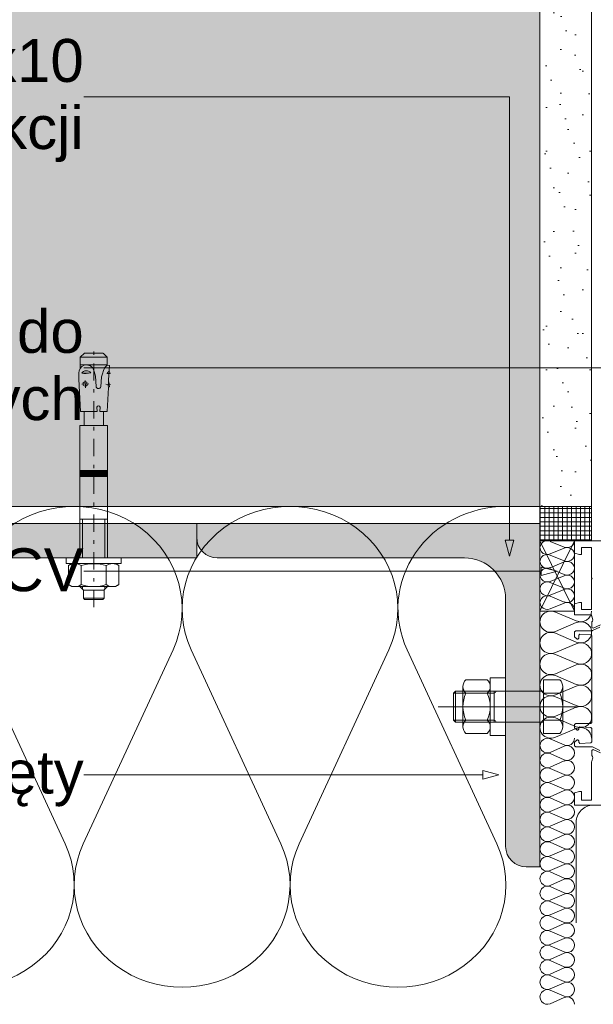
# Paper-space layout 'AD-03 DETAL MONTAŻU OKNA' of a CAD drawing. Header units: millimetres. Extents: x 0 to 420, y 0 to 297.
# Tile 3 of 40: x 80 to 97, y 42 to 71. Entities that reach past the tile are written whole.
import ezdxf
from ezdxf.xclip import XClip

# ---------------------------------------------------------------- set-up
doc = ezdxf.new("R2010")
doc.units = ezdxf.units.MM
doc.header["$MEASUREMENT"] = 0
doc.header["$XCLIPFRAME"] = 0
doc.linetypes.add('051017 Zielona dla najemcy +1$0$STRICHPUNKT', pattern=[10, 5, -2.5, 0, -2.5])
for name, color, linetype in [('A_konstrukcja stalowa', 7, 'Continuous'), ('A_konstrukcja zelbetowa', 7, 'Continuous'), ('A_podrys', 7, 'Continuous'), ('A_sciany', 7, 'Continuous'), ('A_tynk', 7, 'Continuous')]:
    doc.layers.add(name, color=color, linetype=linetype)
for name, color, linetype, lineweight, true_color in [('A_konstrukcja stalowa_Nr_pióra__10', 7, 'Continuous', 13, 0x4b4b4b), ('A_opisy_Nr_pióra__170', 7, 'Continuous', 5, 0x1c1c1c), ('A_opisy_Nr_pióra__7', 7, 'Continuous', 18, 0x171717), ('A_sciany_Nr_pióra__10', 7, 'Continuous', 13, 0x4b4b4b), ('A_sciany_Nr_pióra__7', 7, 'Continuous', 18, 0x171717), ('A_tynk_Nr_pióra__7', 7, 'Continuous', 18, 0x171717)]:
    doc.layers.add(name, color=color, linetype=linetype, lineweight=lineweight, true_color=true_color)
for name, color, linetype, lineweight in [('A_opisy_Nr_pióra__1', 7, 'Continuous', 20), ('A_sciany_Nr_pióra__1', 7, 'Continuous', 20), ('A_stolarka_Nr_pióra__3', 252, 'Continuous', 13)]:
    doc.layers.add(name, color=color, linetype=linetype, lineweight=lineweight)
doc.styles.add('STYL_AUTOMATYCZNY_1', font='arial.ttf')
doc.linetypes.add('IZOLACJA-0_5', pattern='A,0,[1,AD-03 DETAL MONTAŻU OKNA1.Shx,S=2.380952,R=0,X=0,Y=3.53016e-16],-300,0', length=300)

# ---------------------------------------------------------------- blocks, each defined once
blk = doc.blocks.new('Rysunek_1_1', base_point=(-23204.636, -13199.285))
at = {"layer": 'A_konstrukcja stalowa', "linetype": 'Continuous', "lineweight": 0, "true_color": 0x121212}
for points in [[(55.123, 54.854), (85.123, 54.854), (85.123, 55.854), (55.123, 55.854)], [(95.123, 45.854), (95.123, 55.854), (85.123, 55.854), (85.123, 55.454, 0.414214), (85.723, 54.854), (92.923, 54.854, -0.414214), (94.123, 53.654), (94.123, 46.454, 0.414214), (94.723, 45.854)]]:
    blk.add_hatch(color=250, dxfattribs=at).paths.add_polyline_path(points)
at = {"layer": 'A_konstrukcja zelbetowa', "linetype": 'Continuous', "lineweight": 0, "true_color": 0x3f3f3f}
blk.add_hatch(color=250, dxfattribs=at).paths.add_polyline_path([(95.123, 80.354), (50.123, 80.354), (50.123, 56.354), (95.123, 56.354)])
at = {"layer": 'A_sciany', "linetype": 'Continuous', "lineweight": 0, "true_color": 0x4b4b4b}
h = blk.add_hatch(dxfattribs=at)
h.set_pattern_fill('izolacja_twarda_0001', color=251, style=0, pattern_type=2)
h.set_pattern_definition([(0, (-23204.63609, -13199.28485), (0, 0.12999999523), []), (90, (-23204.63609, -13199.28485), (-0.12999999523, 0), [])])
h.paths.add_polyline_path([(96.623, 55.354), (96.623, 56.354), (95.123, 56.354), (95.123, 55.354)])
at = {"layer": 'A_tynk', "linetype": 'Continuous', "lineweight": 0, "true_color": 0x4b4b4b}
h = blk.add_hatch(dxfattribs=at)
h.set_pattern_fill('TYNK1_2_0001', color=251, style=0, pattern_type=2)
h.set_pattern_definition([(45, (-23204.6361, -13197.28485), (-0.636396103, 0.636396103), [0, -0.6, 0, -0.9]), (110, (-23202.6361, -13197.28485), (0.84572336, 0.30781813), [0, -0.44, 0, -0.76])])
h.paths.add_polyline_path([(95.123, 56.354), (96.623, 56.354), (96.623, 81.854), (50.123, 81.854), (50.123, 80.354), (95.123, 80.354)])
at = {"layer": 'A_konstrukcja stalowa_Nr_pióra__10', "color": 251, "linetype": 'Continuous', "lineweight": 13, "ltscale": 0.1, "true_color": 0x4b4b4b}
for p, q in [((85.123, 55.454), (85.123, 55.854)), ((85.123, 55.854), (95.123, 55.854)), ((95.123, 55.854), (95.123, 45.854)), ((92.923, 54.854), (85.723, 54.854)), ((94.123, 46.454), (94.123, 53.654)), ((95.123, 45.854), (94.723, 45.854))]:
    blk.add_line(p, q, dxfattribs=at)
at = {"layer": 'A_konstrukcja stalowa_Nr_pióra__10', "color": 251, "linetype": 'Continuous', "lineweight": 13, "ltscale": 0.1, "true_color": 0x4b4b4b, "flags": 128}
blk.add_lwpolyline([(55.123, 54.854), (85.123, 54.854), (85.123, 55.854), (55.123, 55.854)], close=True, dxfattribs=at)
at = {"layer": 'A_konstrukcja stalowa_Nr_pióra__10', "color": 251, "linetype": 'Continuous', "lineweight": 13, "ltscale": 0.1, "true_color": 0x4b4b4b}
for centre, radius, start, end in [((85.723, 55.454), 0.6, 180, 270), ((92.923, 53.654), 1.2, 0, 90), ((94.723, 46.454), 0.6, 180, 270)]:
    blk.add_arc(centre, radius, start, end, dxfattribs=at)
at = {"layer": 'A_opisy_Nr_pióra__170', "color": 250, "linetype": 'Continuous', "lineweight": 5, "ltscale": 0.1, "true_color": 0x1c1c1c}
for p, q in [((94.234, 68.285), (81.832, 68.285)), ((94.234, 55.375), (94.234, 68.285)), ((86.96, 60.392), (81.832, 60.392)), ((99.191, 60.392), (86.96, 60.392)), ((86.96, 54.464), (81.832, 54.464)), ((95.159, 54.464), (86.96, 54.464)), ((86.96, 48.535), (81.832, 48.535)), ((93.461, 48.535), (86.96, 48.535))]:
    blk.add_line(p, q, dxfattribs=at)
at = {"layer": 'A_opisy_Nr_pióra__7', "color": 250, "linetype": 'Continuous', "lineweight": 18, "ltscale": 0.1, "true_color": 0x171717}
for p, q in [((94.109, 55.375), (94.359, 55.375)), ((94.234, 54.908), (94.109, 55.375)), ((94.234, 54.908), (94.359, 55.375)), ((95.159, 54.339), (95.159, 54.589)), ((95.625, 54.464), (95.159, 54.589)), ((95.625, 54.464), (95.159, 54.339)), ((93.461, 48.41), (93.461, 48.66)), ((93.927, 48.535), (93.461, 48.66)), ((93.927, 48.535), (93.461, 48.41))]:
    blk.add_line(p, q, dxfattribs=at)
at = {"layer": 'A_sciany_Nr_pióra__1', "color": 7, "linetype": 'Continuous', "lineweight": 20, "ltscale": 0.1}
blk.add_line((50.123, 56.354), (95.123, 56.354), dxfattribs=at)
at = {"layer": 'A_sciany_Nr_pióra__1', "color": 7, "linetype": 'Continuous', "lineweight": 20, "ltscale": 0.1, "flags": 128}
for points in [[(95.123, 56.354), (95.123, 80.354)], [(50.123, 56.354), (95.123, 56.354)]]:
    blk.add_lwpolyline(points, dxfattribs=at)
at = {"layer": 'A_sciany_Nr_pióra__10', "color": 251, "linetype": '051017 Zielona dla najemcy +1$0$STRICHPUNKT', "lineweight": 13, "ltscale": 0.1, "true_color": 0x4b4b4b}
blk.add_line((82.123, 53.418), (82.123, 61.114), dxfattribs=at)
at = {"layer": 'A_sciany_Nr_pióra__10', "color": 251, "linetype": 'Continuous', "lineweight": 13, "ltscale": 0.1, "true_color": 0x4b4b4b}
for p, q in [((81.85, 60.813), (81.733, 60.696)), ((81.856, 60.813), (82.39, 60.813)), ((82.513, 60.696), (82.396, 60.813)), ((81.733, 60.696), (81.733, 60.378)), ((82.513, 60.696), (81.733, 60.696)), ((82.513, 60.696), (82.513, 60.462)), ((81.704, 60.303), (81.73, 60.373)), ((81.73, 60.373), (81.778, 60.43)), ((81.733, 60.479), (82.513, 60.479)), ((82.035, 60.244), (81.774, 60.23)), ((81.778, 60.43), (81.843, 60.465)), ((81.843, 60.465), (81.917, 60.474)), ((81.917, 60.474), (82.03, 60.453)), ((82.03, 60.453), (82.099, 60.388)), ((82.099, 60.388), (82.139, 60.279)), ((82.139, 60.279), (82.157, 60.213)), ((82.379, 60.219), (82.351, 60.13)), ((82.407, 60.313), (82.379, 60.219)), ((82.446, 60.401), (82.407, 60.313)), ((82.516, 60.464), (82.446, 60.401)), ((82.51, 60.228), (82.568, 60.215)), ((82.51, 60.228), (82.607, 60.223)), ((82.516, 60.464), (82.579, 60.46)), ((82.568, 60.215), (82.607, 60.223)), ((82.579, 60.46), (82.571, 60.293)), ((82.571, 60.293), (82.607, 60.223)), ((81.687, 60.061), (81.736, 59.116)), ((81.82, 59.954), (81.818, 59.885)), ((81.871, 59.99), (81.82, 59.954)), ((81.87, 60.024), (81.881, 59.811)), ((81.92, 59.97), (81.871, 59.99)), ((81.936, 59.889), (81.92, 59.97)), ((82.157, 60.213), (82.176, 60.149)), ((82.176, 60.149), (82.192, 59.851)), ((82.351, 60.13), (82.335, 59.836)), ((82.568, 60.215), (82.557, 59.989)), ((82.563, 59.98), (82.582, 59.832)), ((81.984, 59.922), (81.779, 59.911)), ((81.818, 59.885), (81.88, 59.842)), ((81.88, 59.842), (81.936, 59.889)), ((82.479, 59.91), (82.609, 59.904)), ((82.549, 59.819), (82.517, 59.116)), ((82.558, 59.829), (82.582, 59.832)), ((82.223, 59.116), (81.736, 59.116)), ((81.842, 59.116), (81.842, 58.736)), ((82.216, 59.247), (82.223, 59.116)), ((82.311, 59.247), (82.304, 59.116)), ((82.304, 59.116), (82.515, 59.116)), ((82.404, 59.116), (82.404, 58.736)), ((81.723, 58.706), (82.523, 58.706)), ((81.723, 58.706), (81.723, 54.854)), ((82.434, 58.706), (81.812, 58.706)), ((82.523, 58.706), (82.523, 54.854)), ((81.723, 57.396), (82.523, 57.396)), ((81.891, 57.23), (81.723, 57.388)), ((81.723, 57.388), (81.872, 57.23)), ((81.872, 57.23), (81.723, 57.369)), ((81.723, 57.369), (81.853, 57.23)), ((81.909, 57.23), (81.733, 57.396)), ((81.733, 57.396), (81.891, 57.23)), ((81.928, 57.23), (81.752, 57.396)), ((81.752, 57.396), (81.909, 57.23)), ((81.947, 57.23), (81.771, 57.396)), ((81.771, 57.396), (81.928, 57.23)), ((81.966, 57.23), (81.79, 57.396)), ((81.79, 57.396), (81.947, 57.23)), ((81.985, 57.23), (81.809, 57.396)), ((81.809, 57.396), (81.966, 57.23)), ((82.004, 57.23), (81.828, 57.396)), ((81.828, 57.396), (81.985, 57.23)), ((82.023, 57.23), (81.846, 57.396)), ((81.846, 57.396), (82.004, 57.23)), ((82.041, 57.23), (81.865, 57.396)), ((81.865, 57.396), (82.023, 57.23)), ((82.06, 57.23), (81.884, 57.396)), ((81.884, 57.396), (82.041, 57.23)), ((82.079, 57.23), (81.903, 57.396)), ((81.903, 57.396), (82.06, 57.23)), ((82.098, 57.23), (81.922, 57.396)), ((81.922, 57.396), (82.079, 57.23)), ((82.117, 57.23), (81.941, 57.396)), ((81.941, 57.396), (82.098, 57.23)), ((82.136, 57.23), (81.96, 57.396)), ((81.96, 57.396), (82.117, 57.23)), ((82.155, 57.23), (81.978, 57.396)), ((81.978, 57.396), (82.136, 57.23)), ((82.173, 57.23), (81.997, 57.396)), ((81.997, 57.396), (82.155, 57.23)), ((82.192, 57.23), (82.016, 57.396)), ((82.016, 57.396), (82.173, 57.23)), ((82.211, 57.23), (82.035, 57.396)), ((82.035, 57.396), (82.192, 57.23)), ((82.23, 57.23), (82.054, 57.396)), ((82.054, 57.396), (82.211, 57.23)), ((82.249, 57.23), (82.073, 57.396)), ((82.073, 57.396), (82.23, 57.23)), ((82.268, 57.23), (82.092, 57.396)), ((82.092, 57.396), (82.249, 57.23)), ((82.287, 57.23), (82.11, 57.396)), ((82.11, 57.396), (82.268, 57.23)), ((82.305, 57.23), (82.129, 57.396)), ((82.129, 57.396), (82.287, 57.23)), ((82.324, 57.23), (82.148, 57.396)), ((82.148, 57.396), (82.305, 57.23)), ((82.343, 57.23), (82.167, 57.396)), ((82.167, 57.396), (82.324, 57.23)), ((82.362, 57.23), (82.186, 57.396)), ((82.186, 57.396), (82.343, 57.23)), ((82.381, 57.23), (82.205, 57.396)), ((82.205, 57.396), (82.362, 57.23)), ((82.4, 57.23), (82.224, 57.396)), ((82.224, 57.396), (82.381, 57.23)), ((82.419, 57.23), (82.242, 57.396)), ((82.242, 57.396), (82.4, 57.23)), ((82.437, 57.23), (82.261, 57.396)), ((82.261, 57.396), (82.419, 57.23)), ((82.456, 57.23), (82.28, 57.396)), ((82.28, 57.396), (82.437, 57.23)), ((82.475, 57.23), (82.299, 57.396)), ((82.299, 57.396), (82.456, 57.23)), ((82.494, 57.23), (82.318, 57.396)), ((82.318, 57.396), (82.475, 57.23)), ((82.513, 57.23), (82.337, 57.396)), ((82.337, 57.396), (82.494, 57.23)), ((82.523, 57.238), (82.356, 57.396)), ((82.356, 57.396), (82.513, 57.23)), ((82.523, 57.257), (82.374, 57.396)), ((82.374, 57.396), (82.523, 57.238)), ((82.523, 57.276), (82.393, 57.396)), ((82.393, 57.396), (82.523, 57.257)), ((82.523, 57.295), (82.412, 57.396)), ((82.412, 57.396), (82.523, 57.276)), ((82.523, 57.314), (82.431, 57.396)), ((82.431, 57.396), (82.523, 57.295)), ((82.523, 57.333), (82.45, 57.396)), ((82.45, 57.396), (82.523, 57.314)), ((82.523, 57.351), (82.469, 57.396)), ((82.469, 57.396), (82.523, 57.333)), ((82.523, 57.37), (82.488, 57.396)), ((82.488, 57.396), (82.523, 57.351)), ((82.523, 57.389), (82.506, 57.396)), ((82.506, 57.396), (82.523, 57.37)), ((82.516, 57.396), (82.523, 57.389)), ((81.853, 57.23), (81.723, 57.35)), ((81.723, 57.35), (81.834, 57.23)), ((81.834, 57.23), (81.723, 57.331)), ((81.723, 57.331), (81.815, 57.23)), ((81.815, 57.23), (81.723, 57.312)), ((81.723, 57.312), (81.796, 57.23)), ((81.796, 57.23), (81.723, 57.293)), ((81.723, 57.293), (81.777, 57.23)), ((81.777, 57.23), (81.723, 57.275)), ((81.723, 57.275), (81.759, 57.23)), ((81.759, 57.23), (81.723, 57.256)), ((81.723, 57.256), (81.74, 57.23)), ((81.74, 57.23), (81.723, 57.237)), ((81.723, 57.23), (82.523, 57.23)), ((82.523, 55.98), (81.723, 55.98)), ((81.795, 54.854), (81.795, 55.98)), ((82.451, 54.854), (82.451, 55.98)), ((96.128, 53.304), (95.123, 55.354)), ((96.128, 55.354), (95.123, 53.304)), ((95.422, 55.337), (95.828, 55.17)), ((95.828, 55.137), (95.422, 54.97)), ((81.323, 54.854), (81.323, 54.687)), ((82.923, 54.854), (81.323, 54.854)), ((82.923, 54.854), (82.923, 54.687)), ((95.422, 54.937), (95.828, 54.77)), ((82.923, 54.687), (81.323, 54.687)), ((81.49, 54.687), (81.391, 54.63)), ((81.391, 54.63), (81.391, 54.077)), ((81.757, 54.63), (81.757, 54.077)), ((82.489, 54.63), (82.489, 54.077)), ((82.756, 54.687), (82.854, 54.63)), ((82.854, 54.63), (82.854, 54.077)), ((95.828, 54.737), (95.422, 54.57)), ((95.422, 54.537), (95.828, 54.37)), ((95.828, 54.337), (95.422, 54.17)), ((81.49, 54.02), (81.391, 54.077)), ((82.756, 54.02), (81.49, 54.02)), ((81.723, 54.02), (81.83, 53.913)), ((81.795, 53.949), (81.795, 54.02)), ((81.823, 53.68), (81.823, 53.913)), ((81.83, 53.913), (82.416, 53.913)), ((82.523, 54.02), (82.416, 53.913)), ((82.423, 53.68), (82.423, 53.913)), ((82.451, 53.949), (82.451, 54.02)), ((82.756, 54.02), (82.854, 54.077)), ((95.422, 54.137), (95.828, 53.97)), ((95.828, 53.937), (95.422, 53.77)), ((82.423, 53.68), (81.823, 53.68)), ((81.856, 53.646), (81.823, 53.68)), ((81.856, 53.646), (82.39, 53.646)), ((82.423, 53.68), (82.39, 53.646)), ((95.422, 53.737), (95.828, 53.57)), ((95.828, 53.537), (95.422, 53.37)), ((95.571, 53.278), (96.179, 53.021)), ((96.179, 52.969), (95.571, 52.713)), ((95.571, 52.661), (96.179, 52.404)), ((96.179, 52.353), (95.571, 52.096)), ((81.292, 46.525), (78.677, 52.182)), ((84.435, 52.182), (81.82, 46.525)), ((87.578, 46.525), (84.963, 52.182)), ((90.722, 52.182), (88.107, 46.525)), ((93.865, 46.525), (91.25, 52.182)), ((95.571, 52.044), (96.179, 51.788)), ((96.179, 51.736), (95.571, 51.479)), ((94.123, 51.366), (93.673, 51.366)), ((93.673, 51.366), (93.673, 49.679)), ((94.123, 49.679), (94.123, 51.366)), ((95.571, 51.428), (96.179, 51.171)), ((92.88, 49.938), (92.88, 51.107)), ((93.589, 51.302), (92.964, 51.302)), ((93.673, 49.938), (93.673, 51.107)), ((95.701, 51.302), (95.223, 51.302)), ((95.223, 51.302), (95.223, 49.743)), ((96.179, 51.119), (95.571, 50.863)), ((95.785, 49.938), (95.785, 51.107)), ((92.604, 50.916), (92.66, 50.972)), ((93.785, 50.916), (92.604, 50.916)), ((92.604, 50.916), (92.604, 50.129)), ((95.223, 50.972), (92.66, 50.972)), ((92.66, 50.972), (92.66, 50.072)), ((93.589, 50.912), (92.964, 50.912)), ((93.785, 50.972), (93.785, 50.072)), ((95.223, 50.072), (95.223, 50.972)), ((95.701, 50.912), (95.223, 50.912)), ((95.571, 50.811), (96.179, 50.554)), ((96.213, 50.522), (92.162, 50.522)), ((96.179, 50.503), (95.571, 50.246)), ((95.571, 50.194), (96.179, 49.938)), ((92.66, 50.072), (92.604, 50.129)), ((92.604, 50.129), (93.785, 50.129)), ((92.66, 50.072), (95.223, 50.072)), ((93.589, 50.133), (92.964, 50.133)), ((95.701, 50.133), (95.223, 50.133)), ((93.589, 49.743), (92.964, 49.743)), ((93.673, 49.679), (94.123, 49.679)), ((95.223, 49.743), (95.701, 49.743)), ((96.179, 49.886), (95.571, 49.629)), ((95.422, 49.585), (95.828, 49.406)), ((95.828, 49.37), (95.422, 49.191)), ((95.422, 49.155), (95.828, 48.976)), ((95.828, 48.94), (95.422, 48.761)), ((95.422, 48.724), (95.828, 48.545)), ((95.828, 48.509), (95.422, 48.33)), ((95.422, 48.294), (95.828, 48.115)), ((95.828, 48.079), (95.422, 47.899)), ((95.422, 47.863), (95.828, 47.684)), ((95.828, 47.648), (95.422, 47.469)), ((95.422, 47.433), (95.828, 47.254)), ((95.828, 47.217), (95.422, 47.038)), ((95.422, 47.002), (95.828, 46.823)), ((95.828, 46.787), (95.422, 46.608)), ((95.422, 46.572), (95.828, 46.392)), ((95.828, 46.356), (95.422, 46.177)), ((95.422, 46.141), (95.828, 45.962)), ((95.828, 45.926), (95.422, 45.747)), ((95.422, 45.71), (95.828, 45.531)), ((95.828, 45.495), (95.422, 45.316)), ((95.422, 45.28), (95.828, 45.101)), ((95.828, 45.065), (95.422, 44.886)), ((95.422, 44.849), (95.828, 44.67)), ((95.828, 44.634), (95.422, 44.455)), ((95.422, 44.419), (95.828, 44.24)), ((95.828, 44.204), (95.422, 44.024)), ((95.422, 43.988), (95.828, 43.809)), ((95.828, 43.773), (95.422, 43.594)), ((95.422, 43.558), (95.828, 43.379)), ((95.828, 43.342), (95.422, 43.163)), ((95.422, 43.127), (95.828, 42.948)), ((95.828, 42.912), (95.422, 42.733)), ((95.422, 42.697), (95.828, 42.517)), ((95.828, 42.481), (95.422, 42.302)), ((95.422, 42.266), (95.828, 42.087)), ((95.828, 42.051), (95.422, 41.872))]:
    blk.add_line(p, q, dxfattribs=at)
at = {"layer": 'A_sciany_Nr_pióra__10', "color": 251, "linetype": 'Continuous', "lineweight": 13, "ltscale": 0.1, "true_color": 0x4b4b4b, "flags": 128}
for points in [[(96.623, 55.354), (96.623, 56.354), (95.123, 56.354), (95.123, 55.354)], [(96.128, 53.304), (95.123, 53.304), (95.123, 55.354), (96.128, 55.354)]]:
    blk.add_lwpolyline(points, close=True, dxfattribs=at)
at = {"layer": 'A_sciany_Nr_pióra__10', "color": 251, "linetype": 'Continuous', "lineweight": 13, "ltscale": 0.1, "true_color": 0x4b4b4b}
for centre, radius, start, end in [((82.66, 60.112), 0.975, 168.7007, 183), ((81.909, 60.146), 0.16, 38.0331, 147.967), ((81.862, 61.043), 0.817, 263.798, 282.202), ((82.825, 59.994), 0.392, 130.2631, 143.3507), ((83.043, 59.881), 0.496, 168.4927, 186.2076), ((82.567, 59.989), 0.00981, 177.3502, 244.0901), ((82.265, 59.859), 0.0737, 186.1253, 342.1482), ((82.559, 59.819), 0.00981, 97.3502, 177.3502), ((82.264, 59.239), 0.0482, 8.5979, 171.4021), ((81.812, 58.736), 0.0299, 270, 0), ((82.434, 58.736), 0.0299, 180, 270), ((81.574, 54.364), 0.323, 55.5615, 124.4385), ((82.123, 53.478), 1.208, 72.383, 107.617), ((82.672, 54.364), 0.323, 55.5615, 124.4385), ((81.574, 54.344), 0.323, 235.5615, 304.4385), ((82.123, 55.229), 1.208, 252.383, 287.617), ((82.672, 54.344), 0.323, 235.5615, 304.4385), ((93.147, 51.107), 0.267, 133.1736, 226.8264), ((93.406, 51.107), 0.267, 313.1736, 46.8264), ((95.518, 51.107), 0.267, 313.1736, 46.8264), ((93.822, 50.522), 0.942, 155.5673, 204.4327), ((92.731, 50.522), 0.942, 335.5673, 24.4327), ((93.785, 50.972), 0.0563, 270, 0), ((94.843, 50.522), 0.942, 335.5673, 24.4327), ((93.147, 49.938), 0.267, 133.1736, 226.8264), ((93.406, 49.938), 0.267, 313.1736, 46.8264), ((93.785, 50.072), 0.0563, 0, 90), ((95.518, 49.938), 0.267, 313.1736, 46.8264)]:
    blk.add_arc(centre, radius, start, end, dxfattribs=at)
for centre, major_axis, ratio, start_param, end_param in [((81.556, 53.376), (3.143, 0), 0.947256, 5.870392, 9.837572), ((87.842, 53.376), (3.143, 0), 0.947256, 5.870392, 9.837572), ((94.129, 53.376), (3.143, 0), 0.947256, 1.570797, 3.554386), ((95.337, 55.154), (0.214, 0), 0.935708, 1.158003, 5.125183), ((95.914, 55.354), (0.214, 0), 0.935708, 4.299595, 6.283185), ((95.914, 54.954), (0.214, 0), 0.935708, 4.299595, 8.266774), ((95.337, 54.754), (0.214, 0), 0.935708, 1.158003, 5.125183), ((95.914, 54.554), (0.214, 0), 0.935708, 4.299595, 8.266774), ((95.337, 54.354), (0.214, 0), 0.935708, 1.158003, 5.125183), ((95.914, 54.154), (0.214, 0), 0.935708, 4.299595, 8.266774), ((95.337, 53.954), (0.214, 0), 0.935708, 1.158003, 5.125183), ((95.914, 53.754), (0.214, 0), 0.935708, 4.299595, 8.266774), ((95.337, 53.554), (0.214, 0), 0.935708, 1.158003, 5.125183), ((95.914, 53.354), (0.214, 0), 0.935708, 6.283185, 8.266774), ((95.443, 52.995), (0.32, 0), 0.963303, 1.158003, 5.125183), ((96.308, 53.304), (0.32, 0), 0.963303, 4.299595, 6.283185), ((96.308, 52.687), (0.32, 0), 0.963303, 4.299595, 8.266774), ((95.443, 52.379), (0.32, 0), 0.963303, 1.158003, 5.125183), ((96.308, 52.07), (0.32, 0), 0.963303, 4.299595, 8.266774), ((95.443, 51.762), (0.32, 0), 0.963303, 1.158003, 5.125183), ((96.308, 51.454), (0.32, 0), 0.963303, 4.299595, 8.266774), ((95.443, 51.145), (0.32, 0), 0.963303, 1.158003, 5.125183), ((96.308, 50.837), (0.32, 0), 0.963303, 4.299595, 8.266774), ((95.443, 50.529), (0.32, 0), 0.963303, 1.158003, 5.125183), ((96.308, 50.22), (0.32, 0), 0.963303, 4.299595, 8.266774), ((95.443, 49.912), (0.32, 0), 0.963303, 1.158003, 5.125183), ((96.308, 49.604), (0.32, 0), 0.963303, 6.283185, 8.266774), ((95.337, 49.388), (0, 0.215), 0.992866, 5.870392, 9.837571), ((95.914, 49.604), (0, 0.215), 0.992866, 2.728799, 4.712389), ((95.914, 49.173), (0, 0.215), 0.992866, 2.728799, 6.695978), ((95.337, 48.958), (0, 0.215), 0.992866, 5.870392, 9.837571), ((95.337, 48.527), (0, 0.215), 0.992866, 5.870392, 9.837571), ((95.914, 48.742), (0, 0.215), 0.992866, 2.728799, 6.695978), ((95.914, 48.312), (0, 0.215), 0.992866, 2.728799, 6.695978), ((95.337, 48.097), (0, 0.215), 0.992866, 5.870392, 9.837571), ((95.337, 47.666), (0, 0.215), 0.992866, 5.870392, 9.837571), ((95.914, 47.881), (0, 0.215), 0.992866, 2.728799, 6.695978), ((95.914, 47.451), (0, 0.215), 0.992866, 2.728799, 6.695978), ((95.337, 47.236), (0, 0.215), 0.992866, 5.870392, 9.837571), ((95.337, 46.805), (0, 0.215), 0.992866, 5.870392, 9.837571), ((95.914, 47.02), (0, 0.215), 0.992866, 2.728799, 6.695978), ((95.914, 46.59), (0, 0.215), 0.992866, 2.728799, 6.695978), ((78.413, 45.331), (3.143, 0), 0.947256, 2.728799, 6.695979), ((84.699, 45.331), (3.143, 0), 0.947256, 2.728799, 6.695979), ((90.986, 45.331), (3.143, 0), 0.947256, 2.728799, 6.695979), ((95.337, 46.374), (0, 0.215), 0.992866, 5.870392, 9.837571), ((95.337, 45.944), (0, 0.215), 0.992866, 5.870392, 9.837571), ((95.914, 46.159), (0, 0.215), 0.992866, 2.728799, 6.695978), ((95.914, 45.729), (0, 0.215), 0.992866, 2.728799, 6.695978), ((95.337, 45.513), (0, 0.215), 0.992866, 5.870392, 9.837571), ((95.337, 45.083), (0, 0.215), 0.992866, 5.870392, 9.837571), ((95.914, 45.298), (0, 0.215), 0.992866, 2.728799, 6.695978), ((95.914, 44.867), (0, 0.215), 0.992866, 2.728799, 6.695978), ((95.337, 44.652), (0, 0.215), 0.992866, 5.870392, 9.837571), ((95.337, 44.222), (0, 0.215), 0.992866, 5.870392, 9.837571), ((95.914, 44.437), (0, 0.215), 0.992866, 2.728799, 6.695978), ((95.914, 44.006), (0, 0.215), 0.992866, 2.728799, 6.695978), ((95.337, 43.791), (0, 0.215), 0.992866, 5.870392, 9.837571), ((95.337, 43.361), (0, 0.215), 0.992866, 5.870392, 9.837571), ((95.914, 43.576), (0, 0.215), 0.992866, 2.728799, 6.695978), ((95.914, 43.145), (0, 0.215), 0.992866, 2.728799, 6.695978), ((95.337, 42.93), (0, 0.215), 0.992866, 5.870392, 9.837571), ((95.337, 42.499), (0, 0.215), 0.992866, 5.870392, 9.837571), ((95.914, 42.715), (0, 0.215), 0.992866, 2.728799, 6.695978), ((95.914, 42.284), (0, 0.215), 0.992866, 2.728799, 6.695978), ((95.337, 42.069), (0, 0.215), 0.992866, 5.870392, 9.837571), ((95.914, 41.854), (0, 0.215), 0.992866, 4.712389, 6.695978)]:
    blk.add_ellipse(centre, major_axis=major_axis, ratio=ratio, start_param=start_param, end_param=end_param, dxfattribs=at)
at = {"layer": 'A_sciany_Nr_pióra__7', "color": 250, "linetype": 'IZOLACJA-0_5', "lineweight": 18, "ltscale": 0.1, "true_color": 0x171717, "flags": 128}
blk.add_lwpolyline([(96.176, 44.225), (96.176, 47.153, -0.414214), (96.676, 47.653), (100.478, 47.653)], format="xyb", dxfattribs=at)
at = {"layer": 'A_stolarka_Nr_pióra__3', "color": 252, "linetype": 'Continuous', "lineweight": 13, "ltscale": 0.1, "flags": 128}
for points in [[(96.889, 52.905), (96.671, 52.812), (96.63, 52.83), (96.629, 52.841), (96.634, 52.991), (96.65, 53.016), (96.664, 53.052), (96.63, 53.155), (96.628, 53.167), (96.628, 53.194), (96.128, 53.194), (96.128, 53.514), (96.275, 53.554), (96.328, 53.554), (96.328, 53.354), (96.628, 53.354), (96.628, 54.234), (96.648, 54.254), (96.628, 54.274), (96.628, 55.154), (96.328, 55.154), (96.328, 54.954), (96.278, 54.954), (96.128, 54.994), (96.128, 55.354), (99.478, 55.354)], [(96.862, 49.249), (96.653, 49.351), (96.64, 49.354), (96.163, 49.354), (96.133, 49.384), (96.133, 49.484), (96.203, 49.554), (96.223, 49.554), (96.253, 49.524), (96.253, 49.484), (96.285, 49.454), (96.605, 49.472), (96.633, 49.502), (96.633, 49.885), (96.605, 49.915), (96.285, 49.934), (96.253, 49.904), (96.253, 49.864), (96.223, 49.834), (96.203, 49.834), (96.133, 49.904), (96.133, 50.004), (96.163, 50.034), (96.603, 50.034), (96.633, 50.064), (96.633, 52.585), (96.605, 52.615), (96.285, 52.634), (96.253, 52.604), (96.253, 52.514), (96.223, 52.484), (96.203, 52.484), (96.133, 52.554), (96.133, 52.629), (96.133, 52.704), (96.163, 52.734), (96.64, 52.734), (96.653, 52.737), (96.862, 52.839)], [(101.927, 47.653), (96.128, 47.653), (96.128, 48.013), (96.278, 48.053), (96.328, 48.053), (96.328, 47.803), (96.628, 47.803), (96.628, 48.916), (96.63, 48.931), (96.664, 49.035), (96.65, 49.071), (96.634, 49.096), (96.629, 49.246), (96.671, 49.275), (96.889, 49.182)]]:
    blk.add_lwpolyline(points, dxfattribs=at)
at = {"layer": 'A_tynk_Nr_pióra__7', "color": 250, "linetype": 'Continuous', "lineweight": 18, "ltscale": 0.1, "true_color": 0x171717, "flags": 128}
blk.add_lwpolyline([(95.123, 56.354), (95.123, 80.354), (50.123, 80.354), (50.123, 81.854), (96.623, 81.854), (96.623, 56.354)], close=True, dxfattribs=at)
at = {"layer": 'A_opisy_Nr_pióra__1', "color": 7, "linetype": 'Continuous', "lineweight": 20, "char_height": 1.25, "width": 29.57086, "attachment_point": 6, "style": 'STYL_AUTOMATYCZNY_1'}
for s, insert, line_spacing_factor in [('\\A1;{\\pqr;\\fArial|b0|i0|c238|p0;\\W1.000000;kątownik walcowany L100x100x10 zgodnie z projektem konstrukcji}', (81.832, 68.176), 0.938138), ('\\A1;{\\pqr;\\fArial|b0|i0|c238|p0;\\W1.000000;parapet wewnętrzny analogiczny do istniejących}', (81.832, 60.283), 0.940384)]:
    blk.add_mtext(s, dxfattribs=dict(at, insert=insert, line_spacing_factor=line_spacing_factor))
at = {"layer": 'A_opisy_Nr_pióra__1', "color": 7, "linetype": 'Continuous', "lineweight": 20, "char_height": 1.25, "attachment_point": 6, "style": 'STYL_AUTOMATYCZNY_1'}
for s, insert in [('\\A1;{\\pqr;\\fArial|b0|i0|c238|p0;\\W1.000000;klocek z twardego PCV\\P\\pqr;\\fArial|b0|i0|c238|p0;\\W1.000000;}', (81.832, 54.321)), ('\\A1;{\\pqr;\\fArial|b0|i0|c238|p0;\\W1.000000;kątownik zimnogięty}', (81.832, 48.426))]:
    blk.add_mtext(s, dxfattribs=dict(at, insert=insert))

psp = doc.layouts.new('AD-03 DETAL MONTAŻU OKNA')

# ---------------------------------------------------------------- block references
at = {"layer": 'A_podrys', "color": 37, "linetype": 'Continuous', "lineweight": 5, "true_color": 0x656532}
ref = psp.add_blockref('Rysunek_1_1', (-23204.636, -13199.285), dxfattribs=at)
XClip(ref).set_block_clipping_path([(34.9289216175, 13.2127592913), (219.0040190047, 283.3682711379)])

doc.saveas('drawing.dxf')
